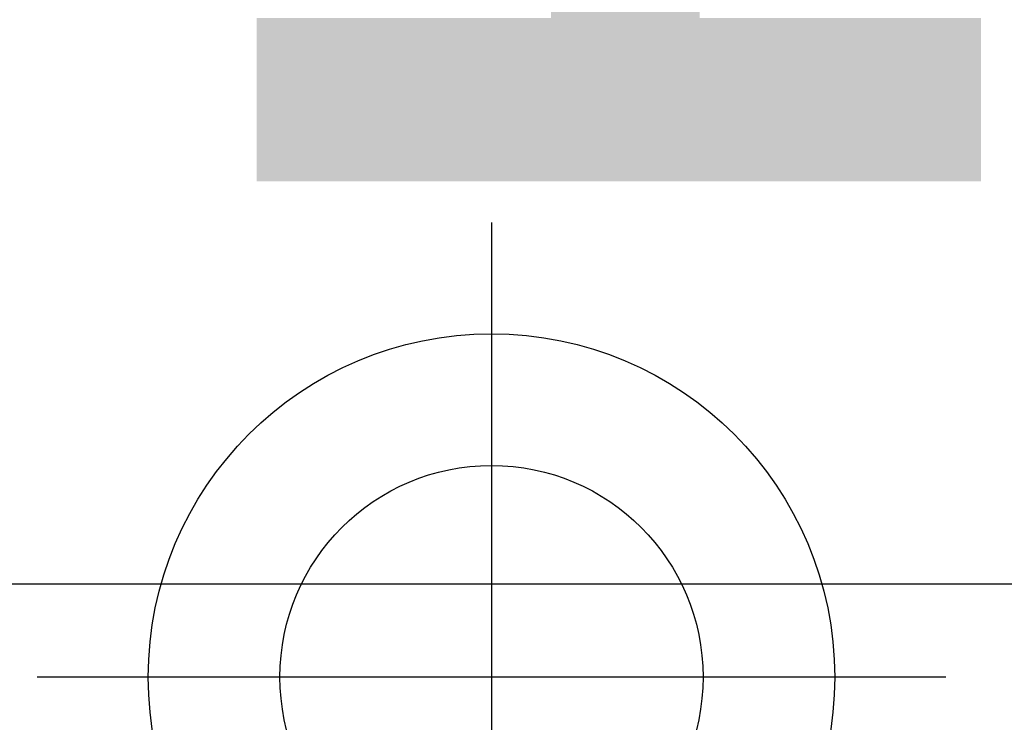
# Model space of a CAD drawing. Header units: centimetres. Extents: x 4120 to 19220, y -7417 to 180.
# Tile 35 of 223: x 9694 to 9704, y -4491 to -4484. Entities that reach past the tile are written whole.
import ezdxf

# ---------------------------------------------------------------- set-up
doc = ezdxf.new("R2010")
doc.units = ezdxf.units.CM
doc.layers.add('A_Wymiary wewnętrzne', color=8, linetype='Continuous')
doc.layers.add('A_Wyposażenie', color=8, linetype='Continuous')
doc.styles.add('marcin', font='arial.ttf', dxfattribs={"width": 0.8, "height": 16})
doc.dimstyles.new('WYM A PROJEKT', dxfattribs={"dimscale": 2, "dimtxt": 16, "dimasz": 0.8, "dimexe": 6, "dimexo": 30, "dimgap": 2, "dimtad": 1, "dimdec": 0, "dimzin": 9, "dimdsep": 46, "dimtxsty": 'marcin', "dimblk": 'WW', "dimcen": 0, "dimdle": 6, "dimse1": 1, "dimse2": 1, "dimclrt": 7, "dimadec": 0, "dimazin": 0, "dimtfac": 1, "dimtdec": 0, "dimtix": 1, "dimtmove": 2, "dimatfit": 3, "dimldrblk": 'WW', "dimfxl": 1, "dimtolj": 1, "dimtzin": 0, "dimarcsym": 0})

# ---------------------------------------------------------------- blocks, each defined once
blk = doc.blocks.new('Wyposażenie sanitarne blok')
at = {"layer": 'A_Wyposażenie'}
for p, q in [((632.946, -535.659), (632.946, -545.327)), ((637.78, -540.493), (628.112, -540.493))]:
    blk.add_line(p, q, dxfattribs=at)
for radius in [3.652, 2.251]:
    blk.add_circle((632.946, -540.493), radius, dxfattribs=at)
blk = doc.blocks.new('WW')
at = {"color": 80, "ltscale": 2}
blk.add_line((3, 3), (-3, -3), dxfattribs=at)
at = {"ltscale": 2}
for p, q in [((0, -3), (0, 3)), ((-3, 0), (3, 0))]:
    blk.add_line(p, q, dxfattribs=at)
blk = doc.blocks.new('*D2104')
at = {"layer": 'A_Wymiary wewnętrzne', "color": 0, "lineweight": -2}
blk.add_line((9647.175, -4489.73), (9772.975, -4489.73), dxfattribs=at)
at = {"layer": 'Defpoints', "color": 0}
for p in [(9774.575, -4489.73), (9645.575, -4508.73), (9774.575, -4508.73)]:
    blk.add_point(p, dxfattribs=at)
at = {"layer": 'A_Wymiary wewnętrzne', "color": 0, "lineweight": -2, "xscale": 1.6, "yscale": 1.6, "zscale": 1.6, "rotation": 180}
blk.add_blockref('WW', (9645.575, -4489.73), dxfattribs=at)
at = {"layer": 'A_Wymiary wewnętrzne', "color": 0, "lineweight": -2, "xscale": 1.6, "yscale": 1.6, "zscale": 1.6}
blk.add_blockref('WW', (9774.575, -4489.73), dxfattribs=at)
at = {"layer": 'A_Wymiary wewnętrzne', "color": 7, "insert": (9710.075, -4477.562), "char_height": 16, "attachment_point": 5, "style": 'marcin'}
blk.add_mtext('\\A1;129', dxfattribs=at)

msp = doc.modelspace()

# ---------------------------------------------------------------- block references
msp.add_blockref('Wyposażenie sanitarne blok', (9066.075, -3950.23))

# ---------------------------------------------------------------- dimensions: what is measured, and where the dimension line sits
at = {"layer": 'A_Wymiary wewnętrzne'}
dim = msp.add_aligned_dim(p1=(9645.575, -4508.73), p2=(9774.575, -4508.73), distance=19, dimstyle='WYM A PROJEKT', override={"dimdsep": 44}, dxfattribs=at)
dim.commit()
dim.dimension.update_dxf_attribs({"geometry": '*D2104', "text_midpoint": (9710.075, -4477.562)})

doc.saveas('drawing.dxf')
